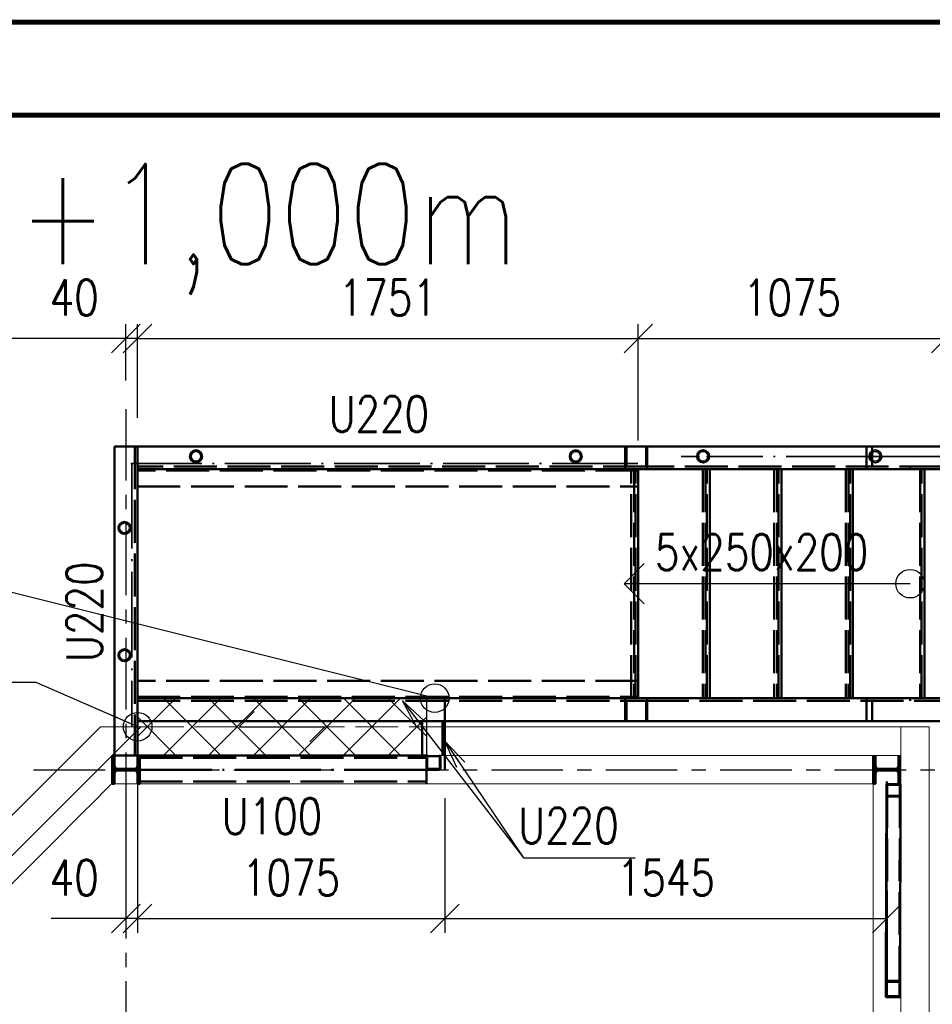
# Paper-space layout 'Layout1' of a CAD drawing. Extents: x -2 to 985, y -36 to 1353.
# Tile 51 of 73: x 649 to 712, y 351 to 420. Entities that reach past the tile are written whole.
import ezdxf
from ezdxf.enums import TextEntityAlignment as Align

# ---------------------------------------------------------------- set-up
doc = ezdxf.new("R2010")
doc.units = 0
for name, pattern in [('ACAD_ISO02W100', [15, 12, -3]), ('ACAD_ISO04W100', [30.5, 24, -3, 0.5, -3]), ('HP_01_CER_B', [8, 5, -1, 1, -1])]:
    doc.linetypes.add(name, pattern=pattern)
doc.layers.get('0').update_dxf_attribs({"linetype": 'CONTINUOUS'})
doc.layers.get('DEFPOINTS').update_dxf_attribs({"color": 132, "linetype": 'CONTINUOUS'})
doc.layers.add('RAMECEK_HP', color=251, linetype='CONTINUOUS')
for name, color, linetype, lineweight in [('SS_KOTY', 3, 'CONTINUOUS', 25), ('SS_LEMOVÁNÍ', 91, 'CONTINUOUS', 50), ('SS_OPLÁŠTĚNÍ', 9, 'CONTINUOUS', 13), ('SS_OSY_025', 7, 'HP_01_CER_B', 25), ('SS_PLNA_025', 7, 'CONTINUOUS', 25), ('SS_PODKLADY', 9, 'CONTINUOUS', 13), ('SS_POPIS_PROFILU', 13, 'CONTINUOUS', 25), ('SS_SCHODISTE', 30, 'CONTINUOUS', 50), ('SS_SLOUPKY', 131, 'CONTINUOUS', 50), ('SS_SLOUPY', 143, 'CONTINUOUS', 50), ('SS_SRAFY', 8, 'CONTINUOUS', 18), ('SS_ZABRADLI', 2, 'CONTINUOUS', 35), ('SS_ZTUŽENÍ', 151, 'CONTINUOUS', 50)]:
    doc.layers.add(name, color=color, linetype=linetype, lineweight=lineweight)
doc.layers.add('SS_PLECHY', color=7, linetype='CONTINUOUS', lineweight=50, true_color=0xb47846)
doc.layers.add('SS_ROSTY', color=7, linetype='CONTINUOUS', lineweight=25, true_color=0xb4d617)
doc.styles.add('ROMANS', font='romans.shx', dxfattribs={"width": 0.8})
doc.styles.add('romans.shx', font='romans.shx', dxfattribs={"height": 5})
doc.dimstyles.new('A-1_(2.5)_50AS', dxfattribs={"dimtxt": 2.5, "dimasz": 2, "dimexe": 1, "dimexo": 2, "dimgap": 0, "dimtad": 0, "dimdec": 1, "dimlfac": 50, "dimrnd": 1, "dimtxsty": 'ROMANS', "dimblk1": 'OBLIQUE', "dimblk2": 'OBLIQUE', "dimsah": 1, "dimcen": 2, "dimclrd": 256, "dimclre": 256, "dimclrt": 256, "dimadec": 1, "dimazin": 2, "dimtfac": 0.714286, "dimtdec": 1, "dimtmove": 0, "dimatfit": 3, "dimldrblk": 'OPEN', "dimfxl": 1, "dimtvp": 1.142857, "dimtfill": 1, "dimtolj": 1, "dimlwd": -1, "dimlwe": -1, "dimarcsym": 0})
pattern_1 = [(45, (657.00232, 254.753937), (-0.04490128, 0.04490128), [])]

# ---------------------------------------------------------------- blocks, each defined once
blk = doc.blocks.new('*U6')
at = {"layer": 'RAMECEK_HP', "lineweight": 35, "const_width": 0.35}
for points in [[(0, 420), (0, 0), (743, 0), (743, 420)], [(6.5, 413.5), (6.5, 6.5), (736.5, 6.5), (736.5, 413.5)]]:
    blk.add_lwpolyline(points, close=True, dxfattribs=at)
at = {"layer": 'DEFPOINTS', "style": 'ROMANS', "width": 0.8}
blk.add_attdef('TISK', text='', height=10, dxfattribs=at).set_placement((743, -33), align=Align.RIGHT)
blk = doc.blocks.new('*U132')
at = {"layer": 'SS_PLNA_025'}
blk.add_lwpolyline([(0, 0), (0, 20), (-1.414, 18.586), (0, 20), (1.414, 18.586)], dxfattribs=at)
blk.add_circle((0, 0), 1, dxfattribs=at)
blk = doc.blocks.new('_Oblique')
at = {"color": 0, "linetype": 'ByBlock', "lineweight": -2}
blk.add_line((-0.5, -0.5), (0.5, 0.5), dxfattribs=at)
blk = doc.blocks.new('*D133')
at = {"layer": 'DEFPOINTS', "color": 0, "transparency": 16777216}
for p in [(691.862, 397.899), (656.842, 390.354), (691.862, 388.754, -980)]:
    blk.add_point(p, dxfattribs=at)
at = {"layer": 'SS_KOTY', "transparency": 16777216}
for p, q in [((656.842, 392.354), (656.842, 398.899)), ((691.862, 390.754), (691.862, 398.899)), ((656.842, 397.899), (691.862, 397.899))]:
    blk.add_line(p, q, dxfattribs=at)
at = {"layer": 'SS_KOTY', "transparency": 16777216, "xscale": 2, "yscale": 2, "zscale": 2, "rotation": 180}
blk.add_blockref('_Oblique', (656.842, 397.899), dxfattribs=at)
at = {"layer": 'SS_KOTY', "transparency": 16777216, "xscale": 2, "yscale": 2, "zscale": 2}
blk.add_blockref('_Oblique', (691.862, 397.899), dxfattribs=at)
at = {"layer": 'SS_KOTY', "transparency": 16777216, "insert": (674.352, 400.756), "char_height": 2.5, "attachment_point": 5, "style": 'ROMANS', "bg_fill": 3, "box_fill_scale": 1.1, "bg_fill_color": 256, "bg_fill_true_color": 13158600, "bg_fill_transparency": 0}
blk.add_mtext('\\A1;1751', dxfattribs=at)
blk = doc.blocks.new('_OPEN')
at = {"color": 0, "linetype": 'ByBlock'}
for p, q in [((-1, 0.167), (0, 0)), ((0, 0), (-1, -0.167)), ((0, 0), (-1, 0))]:
    blk.add_line(p, q, dxfattribs=at)
blk = doc.blocks.new('*D134')
at = {"layer": 'DEFPOINTS', "color": 0, "transparency": 16777216}
for p in [(713.362, 397.899), (713.362, 390.354), (691.862, 388.754, -980)]:
    blk.add_point(p, dxfattribs=at)
at = {"layer": 'SS_KOTY', "transparency": 16777216}
for p, q in [((691.862, 390.754), (691.862, 398.899)), ((713.362, 392.354), (713.362, 398.899)), ((691.862, 397.899), (713.362, 397.899))]:
    blk.add_line(p, q, dxfattribs=at)
at = {"layer": 'SS_KOTY', "transparency": 16777216, "xscale": 2, "yscale": 2, "zscale": 2, "rotation": 180}
blk.add_blockref('_Oblique', (691.862, 397.899), dxfattribs=at)
at = {"layer": 'SS_KOTY', "transparency": 16777216, "xscale": 2, "yscale": 2, "zscale": 2}
blk.add_blockref('_Oblique', (713.362, 397.899), dxfattribs=at)
at = {"layer": 'SS_KOTY', "transparency": 16777216, "insert": (702.612, 400.756), "char_height": 2.5, "attachment_point": 5, "style": 'ROMANS', "bg_fill": 3, "box_fill_scale": 1.1, "bg_fill_color": 256, "bg_fill_true_color": 13158600, "bg_fill_transparency": 0}
blk.add_mtext('\\A1;1075', dxfattribs=at)
blk = doc.blocks.new('*D137')
at = {"layer": 'DEFPOINTS', "color": 0, "transparency": 16777216}
for p in [(656.042, 397.899), (656.042, 392.96, -0.2), (656.842, 390.354)]:
    blk.add_point(p, dxfattribs=at)
at = {"layer": 'SS_KOTY', "transparency": 16777216}
for p, q in [((656.042, 394.96), (656.042, 398.899)), ((656.842, 392.354), (656.842, 398.899)), ((656.042, 397.899), (650.804, 397.899)), ((656.842, 397.899), (656.042, 397.899))]:
    blk.add_line(p, q, dxfattribs=at)
at = {"layer": 'SS_KOTY', "transparency": 16777216, "xscale": 2, "yscale": 2, "zscale": 2, "rotation": 180}
blk.add_blockref('_Oblique', (656.042, 397.899), dxfattribs=at)
at = {"layer": 'SS_KOTY', "transparency": 16777216, "xscale": 2, "yscale": 2, "zscale": 2}
blk.add_blockref('_Oblique', (656.842, 397.899), dxfattribs=at)
at = {"layer": 'SS_KOTY', "transparency": 16777216, "insert": (652.423, 400.756), "char_height": 2.5, "attachment_point": 5, "style": 'ROMANS', "bg_fill": 3, "box_fill_scale": 1.1, "bg_fill_color": 256, "bg_fill_true_color": 13158600, "bg_fill_transparency": 0}
blk.add_mtext('\\A1;40', dxfattribs=at)
blk = doc.blocks.new('*D138')
at = {"layer": 'DEFPOINTS', "color": 0, "transparency": 16777216}
for p in [(635.242, 397.899), (656.042, 392.96, -0.2), (635.242, 361.199, -0.2)]:
    blk.add_point(p, dxfattribs=at)
at = {"layer": 'SS_KOTY', "transparency": 16777216}
for p, q in [((635.242, 363.199), (635.242, 398.899)), ((656.042, 394.96), (656.042, 398.899)), ((656.042, 397.899), (635.242, 397.899))]:
    blk.add_line(p, q, dxfattribs=at)
at = {"layer": 'SS_KOTY', "transparency": 16777216, "xscale": 2, "yscale": 2, "zscale": 2, "rotation": 180}
blk.add_blockref('_Oblique', (635.242, 397.899), dxfattribs=at)
at = {"layer": 'SS_KOTY', "transparency": 16777216, "xscale": 2, "yscale": 2, "zscale": 2}
blk.add_blockref('_Oblique', (656.042, 397.899), dxfattribs=at)
at = {"layer": 'SS_KOTY', "transparency": 16777216, "insert": (642.023, 400.756), "char_height": 2.5, "attachment_point": 5, "style": 'ROMANS', "bg_fill": 3, "box_fill_scale": 1.1, "bg_fill_color": 256, "bg_fill_true_color": 13158600, "bg_fill_transparency": 0}
blk.add_mtext('\\A1;1040', dxfattribs=at)
blk = doc.blocks.new('*D140')
at = {"layer": 'DEFPOINTS', "color": 0, "transparency": 16777216}
for p in [(656.842, 368.754, -980.6), (656.042, 367.754), (656.842, 357.347)]:
    blk.add_point(p, dxfattribs=at)
at = {"layer": 'SS_KOTY', "transparency": 16777216}
for p, q in [((656.842, 366.754), (656.842, 356.347)), ((656.042, 365.754), (656.042, 356.347)), ((656.042, 357.347), (650.804, 357.347)), ((656.842, 357.347), (656.042, 357.347))]:
    blk.add_line(p, q, dxfattribs=at)
at = {"layer": 'SS_KOTY', "transparency": 16777216, "xscale": 2, "yscale": 2, "zscale": 2, "rotation": 180}
blk.add_blockref('_Oblique', (656.042, 357.347), dxfattribs=at)
at = {"layer": 'SS_KOTY', "transparency": 16777216, "xscale": 2, "yscale": 2, "zscale": 2}
blk.add_blockref('_Oblique', (656.842, 357.347), dxfattribs=at)
at = {"layer": 'SS_KOTY', "transparency": 16777216, "insert": (652.423, 360.204), "char_height": 2.5, "attachment_point": 5, "style": 'ROMANS', "bg_fill": 3, "box_fill_scale": 1.1, "bg_fill_color": 256, "bg_fill_true_color": 13158600, "bg_fill_transparency": 0}
blk.add_mtext('\\A1;40', dxfattribs=at)
blk = doc.blocks.new('*D141')
at = {"layer": 'DEFPOINTS', "color": 0, "transparency": 16777216}
for p in [(656.842, 368.754, -980.6), (678.342, 367.754, -980.6), (678.342, 357.347)]:
    blk.add_point(p, dxfattribs=at)
at = {"layer": 'SS_KOTY', "transparency": 16777216}
for p, q in [((656.842, 366.754), (656.842, 356.347)), ((678.342, 365.754), (678.342, 356.347)), ((656.842, 357.347), (678.342, 357.347))]:
    blk.add_line(p, q, dxfattribs=at)
at = {"layer": 'SS_KOTY', "transparency": 16777216, "xscale": 2, "yscale": 2, "zscale": 2, "rotation": 180}
blk.add_blockref('_Oblique', (656.842, 357.347), dxfattribs=at)
at = {"layer": 'SS_KOTY', "transparency": 16777216, "xscale": 2, "yscale": 2, "zscale": 2}
blk.add_blockref('_Oblique', (678.342, 357.347), dxfattribs=at)
at = {"layer": 'SS_KOTY', "transparency": 16777216, "insert": (667.592, 360.204), "char_height": 2.5, "attachment_point": 5, "style": 'ROMANS', "bg_fill": 3, "box_fill_scale": 1.1, "bg_fill_color": 256, "bg_fill_true_color": 13158600, "bg_fill_transparency": 0}
blk.add_mtext('\\A1;1075', dxfattribs=at)
blk = doc.blocks.new('*D142')
at = {"layer": 'DEFPOINTS', "color": 0, "transparency": 16777216}
for p in [(678.342, 367.754, -980.6), (709.242, 367.754), (709.242, 357.347)]:
    blk.add_point(p, dxfattribs=at)
at = {"layer": 'SS_KOTY', "transparency": 16777216}
for p, q in [((678.342, 365.754), (678.342, 356.347)), ((709.242, 365.754), (709.242, 356.347)), ((678.342, 357.347), (709.242, 357.347))]:
    blk.add_line(p, q, dxfattribs=at)
at = {"layer": 'SS_KOTY', "transparency": 16777216, "xscale": 2, "yscale": 2, "zscale": 2, "rotation": 180}
blk.add_blockref('_Oblique', (678.342, 357.347), dxfattribs=at)
at = {"layer": 'SS_KOTY', "transparency": 16777216, "xscale": 2, "yscale": 2, "zscale": 2}
blk.add_blockref('_Oblique', (709.242, 357.347), dxfattribs=at)
at = {"layer": 'SS_KOTY', "transparency": 16777216, "insert": (693.792, 360.204), "char_height": 2.5, "attachment_point": 5, "style": 'ROMANS', "bg_fill": 3, "box_fill_scale": 1.1, "bg_fill_color": 256, "bg_fill_true_color": 13158600, "bg_fill_transparency": 0}
blk.add_mtext('\\A1;1545', dxfattribs=at)

psp = doc.layouts.get("Layout1")

# ---------------------------------------------------------------- linework, layer by layer
at = {"layer": 'SS_OPLÁŠTĚNÍ', "color": 9, "linetype": 'Continuous', "ltscale": 0.25}
for p, q in [((677.0423, 370.7539), (710.2023, 370.7539)), ((710.2023, 370.7539), (712.2023, 370.7539)), ((712.2023, 250.7539), (712.2023, 370.7539))]:
    psp.add_line(p, q, dxfattribs=at)
at = {"layer": 'SS_OSY_025'}
for p, q in [((656.0423, 392.9604, -0.2), (656.0423, 228.1413, -0.2)), ((649.5869, 367.752, -970), (712.6251, 367.752, -1965.1316))]:
    psp.add_line(p, q, dxfattribs=at)
at = {"layer": 'SS_PLECHY', "ltscale": 0.25}
for p, q in [((696.6123, 380.7539), (696.6123, 380.7539)), ((701.6123, 380.7539), (701.6123, 380.7539)), ((706.6123, 380.7539), (706.6123, 380.7539))]:
    psp.add_line(p, q, dxfattribs=at)
at = {"layer": 'SS_POPIS_PROFILU', "color": 0, "linetype": 'ByBlock', "lineweight": -2}
psp.add_line((677.6307, 372.7539), (675.6902, 373.2384), dxfattribs=at)
at = {"layer": 'SS_POPIS_PROFILU', "color": 0, "linetype": 'ByBlock'}
for p, q in [((676.3319, 370.7865), (675.3747, 372.5739)), ((675.3747, 372.5739), (676.8599, 371.1935)), ((675.3747, 372.5739), (676.5959, 370.99))]:
    psp.add_line(p, q, dxfattribs=at)
at = {"layer": 'SS_POPIS_PROFILU', "color": 7}
for p, q in [((665.013, 371.8146, -980), (663.9523, 370.7539, -980)), ((663.9523, 370.7539, -980), (669.9523, 370.7539, -980)), ((669.9523, 370.7539, -980), (668.8916, 369.6933, -980))]:
    psp.add_line(p, q, dxfattribs=at)
at = {"layer": 'SS_POPIS_PROFILU', "color": 0, "linetype": 'ByBlock', "lineweight": -2}
psp.add_circle((677.6307, 372.7539), 1, dxfattribs=at)
at = {"layer": 'SS_SCHODISTE', "color": 3, "linetype": 'ACAD_ISO02W100', "ltscale": 0.25}
for p, q in [((690.9438, 371.1539), (690.9438, 372.7539)), ((691.0315, 371.1539), (691.0315, 372.5739)), ((692.3996, 372.5739), (713.1123, 372.5739)), ((692.3996, 372.5739), (692.3996, 371.1539)), ((707.8189, 371.1539), (707.8189, 372.7539)), ((708.2191, 371.1539), (708.2191, 372.5739)), ((710.8655, 372.7539), (710.8655, 372.5739)), ((710.8656, 372.7539), (710.8656, 372.5739))]:
    psp.add_line(p, q, dxfattribs=at)
at = {"layer": 'SS_SCHODISTE', "color": 1, "linetype": 'Continuous', "ltscale": 0.25}
for p, q in [((691.8623, 372.7539), (692.4873, 372.7539)), ((692.4873, 372.7539), (713.3623, 372.7539)), ((692.4873, 371.1539), (692.4873, 372.7539)), ((678.3423, 371.1539), (678.3423, 370.7539)), ((692.4873, 371.1539), (713.3623, 371.1539))]:
    psp.add_line(p, q, dxfattribs=at)
at = {"layer": 'SS_SCHODISTE', "color": 7, "linetype": 'ACAD_ISO04W100', "ltscale": 0.25}
for p, q in [((714.8623, 372.7539), (692.3623, 372.7539)), ((711.1623, 371.9539), (711.1623, 371.9539))]:
    psp.add_line(p, q, dxfattribs=at)
at = {"layer": 'SS_ZTUŽENÍ', "color": 1, "linetype": 'Continuous', "ltscale": 0.25}
for p, q in [((709.1739, 352.9977), (709.1717, 351.8577)), ((709.1739, 352.9977), (709.2338, 352.9976)), ((709.2319, 351.926), (709.2338, 352.9292)), ((709.2338, 352.9976), (710.1739, 352.9958)), ((709.2338, 352.9292), (710.1138, 352.9275)), ((710.1138, 352.9275), (710.1119, 351.9243)), ((710.1739, 352.9958), (710.1717, 351.8558)), ((709.1717, 351.8577), (710.1717, 351.8558)), ((709.2319, 351.926), (710.1119, 351.9243))]:
    psp.add_line(p, q, dxfattribs=at)

# ---------------------------------------------------------------- block references
at = {"rotation": 90.00000000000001}
psp.add_blockref('*U132', (710.8623, 380.7539, -996), dxfattribs=at)
at = {"layer": 'RAMECEK_HP'}
psp.add_blockref('*U6', (0, 0), dxfattribs=at)

# ---------------------------------------------------------------- texts
at = {"layer": 'SS_OSY_025', "style": 'ROMANS', "width": 0.8}
psp.add_text('5x250x200', height=2.5, dxfattribs=at).set_placement((693.0256, 381.7082))

# ---------------------------------------------------------------- next in the draw order: dimensions: what is measured, and where the dimension line sits
at = {"layer": 'SS_KOTY'}
dim = psp.add_linear_dim(base=(691.8623, 397.8989), p1=(656.8423, 390.3539), p2=(691.8623, 388.7539, -980), dimstyle='A-1_(2.5)_50AS', dxfattribs=at)
dim.commit()
dim.dimension.update_dxf_attribs({"geometry": '*D133', "text_midpoint": (674.3523, 400.756)})

# ---------------------------------------------------------------- next in the draw order: hatches: boundary and pattern name
at = {"layer": 'SS_SRAFY'}
h = psp.add_hatch(dxfattribs=at)
h.set_pattern_fill('ANSI31', color=5, scale=0.02, style=0)
h.set_pattern_definition(pattern_1)
h.paths.add_polyline_path([(660.9423, 390.0989, 1), (660.9423, 389.2089, 1)], flags=0)
h.paths.add_polyline_path([(660.9423, 389.9989, 1), (660.9423, 389.3089, 1)], flags=0)
h = psp.add_hatch(dxfattribs=at)
h.set_pattern_fill('ANSI31', color=5, scale=0.02, style=0)
h.set_pattern_definition(pattern_1)
h.paths.add_polyline_path([(687.4873, 390.0989, 1), (687.4873, 389.2089, 1)], flags=0)
h.paths.add_polyline_path([(687.4873, 389.9989, 1), (687.4873, 389.3089, 1)], flags=0)

# ---------------------------------------------------------------- next in the draw order: linework, layer by layer
at = {"layer": 'SS_ZABRADLI', "color": 1, "linetype": 'Continuous', "ltscale": 0.25}
for centre, radius in [((660.9423, 389.6539), 0.445), ((660.9423, 389.6539), 0.345), ((687.4873, 389.6539), 0.445), ((687.4873, 389.6539), 0.345)]:
    psp.add_circle(centre, radius, dxfattribs=at)

# ---------------------------------------------------------------- next in the draw order: texts
at = {"layer": 'SS_POPIS_PROFILU', "color": 13, "style": 'romans.shx', "width": 0.8}
psp.add_text('U220', height=2.5, dxfattribs=at).set_placement((670.2104, 391.3639))

# ---------------------------------------------------------------- next in the draw order: dimensions: what is measured, and where the dimension line sits
at = {"layer": 'SS_KOTY'}
dim = psp.add_linear_dim(base=(656.0423, 397.8989), p1=(656.8423, 390.3539), p2=(656.0423, 392.9604, -0.2), dimstyle='A-1_(2.5)_50AS', dxfattribs=at)
dim.commit()
dim.dimension.update_dxf_attribs({"geometry": '*D137', "text_midpoint": (652.4233, 400.756)})
dim = psp.add_linear_dim(base=(713.3623, 397.8989), p1=(691.8623, 388.7539, -980), p2=(713.3623, 390.3539), dimstyle='A-1_(2.5)_50AS', override={"dimtmove": 1}, dxfattribs=at)
dim.commit()
dim.dimension.update_dxf_attribs({"geometry": '*D134', "text_midpoint": (702.6123, 400.756)})

# ---------------------------------------------------------------- next in the draw order: hatches: boundary and pattern name
at = {"layer": 'SS_SRAFY'}
h = psp.add_hatch(dxfattribs=at)
h.set_pattern_fill('ANSI31', color=5, scale=0.02, style=0)
h.set_pattern_definition(pattern_1)
h.paths.add_polyline_path([(696.3916, 390.0989, 1), (696.3916, 389.2089, 1)], flags=0)
h.paths.add_polyline_path([(696.3916, 389.9989, 1), (696.3916, 389.3089, 1)], flags=0)

# ---------------------------------------------------------------- next in the draw order: linework, layer by layer
at = {"layer": 'SS_PLECHY', "color": 3, "linetype": 'ACAD_ISO02W100', "ltscale": 0.25}
for p, q in [((691.3623, 372.7539), (691.3623, 388.7539)), ((696.3623, 388.7539), (696.3623, 372.7539)), ((701.3623, 388.7539), (701.3623, 372.7539)), ((706.3623, 388.7539), (706.3623, 372.7539))]:
    psp.add_line(p, q, dxfattribs=at)
at = {"layer": 'SS_PLECHY', "color": 9, "linetype": 'ACAD_ISO02W100', "ltscale": 0.25}
for p, q in [((691.5623, 388.7539), (691.5623, 372.7539)), ((691.6623, 372.7539), (691.6623, 388.7539)), ((696.5623, 388.7539), (696.5623, 372.7539)), ((696.6623, 372.7539), (696.6623, 388.7539)), ((701.5623, 388.7539), (701.5623, 372.7539)), ((701.6623, 372.7539), (701.6623, 388.7539)), ((706.5623, 388.7539), (706.5623, 372.7539)), ((706.6623, 372.7539), (706.6623, 388.7539)), ((711.5623, 388.7539), (711.5623, 372.7539)), ((711.6623, 372.7539), (711.6623, 388.7539))]:
    psp.add_line(p, q, dxfattribs=at)
at = {"layer": 'SS_PLECHY', "color": 1, "linetype": 'Continuous', "ltscale": 0.25}
for p, q in [((691.8623, 372.7539), (691.8623, 388.7539)), ((696.8623, 372.7539), (696.8623, 388.7539)), ((701.8623, 372.7539), (701.8623, 388.7539)), ((706.8623, 372.7539), (706.8623, 388.7539)), ((711.8623, 372.7539), (711.8623, 388.7539))]:
    psp.add_line(p, q, dxfattribs=at)
at = {"layer": 'SS_SCHODISTE', "color": 3, "linetype": 'ACAD_ISO02W100', "ltscale": 0.25}
for p, q in [((690.9438, 388.7539), (690.9438, 390.3539)), ((691.0315, 388.9339), (691.0315, 390.3539)), ((692.3996, 390.3539), (692.3996, 388.9339)), ((707.8189, 388.7539), (707.8189, 390.3539)), ((708.2191, 388.9339), (708.2191, 390.3539)), ((713.1123, 388.9339), (692.3996, 388.9339)), ((710.8655, 388.9339), (710.8655, 388.7539)), ((710.8656, 388.9339), (710.8656, 388.7539))]:
    psp.add_line(p, q, dxfattribs=at)
at = {"layer": 'SS_SCHODISTE', "color": 1, "linetype": 'Continuous', "ltscale": 0.25}
for p, q in [((713.3623, 390.3539), (692.4873, 390.3539)), ((692.4873, 388.7539), (692.4873, 390.3539)), ((692.4873, 388.7539), (691.8623, 388.7539)), ((713.3623, 388.7539), (692.4873, 388.7539))]:
    psp.add_line(p, q, dxfattribs=at)
at = {"layer": 'SS_SCHODISTE', "color": 7, "linetype": 'ACAD_ISO04W100', "ltscale": 0.25}
for p, q in [((711.1623, 389.5539), (711.1623, 389.5539)), ((714.8623, 388.7539), (692.3623, 388.7539))]:
    psp.add_line(p, q, dxfattribs=at)
at = {"layer": 'SS_ZABRADLI', "color": 7, "linetype": 'ACAD_ISO04W100', "ltscale": 0.25}
for p, q in [((696.1465, 389.6539), (694.8623, 389.6539)), ((708.1873, 389.6539), (696.6368, 389.6539)), ((712.954, 389.6539), (707.3623, 389.6539))]:
    psp.add_line(p, q, dxfattribs=at)
at = {"layer": 'SS_ZABRADLI', "color": 3, "linetype": 'ACAD_ISO02W100', "ltscale": 0.25}
for p, q in [((695.9466, 389.6539), (695.9805, 389.8242)), ((695.9805, 389.4836), (695.9466, 389.6539)), ((695.9805, 389.8242), (696.077, 389.9686)), ((696.0729, 389.786), (696.0466, 389.6539)), ((696.0466, 389.6539), (696.0729, 389.5219)), ((696.1477, 389.8979), (696.0729, 389.786)), ((696.077, 389.9686), (696.2213, 390.0651)), ((696.2596, 389.9727), (696.1477, 389.8979)), ((696.2213, 390.0651), (696.3916, 390.0989)), ((696.3916, 389.9989), (696.2596, 389.9727)), ((696.3916, 390.0989), (696.5619, 390.0651)), ((696.5237, 389.9727), (696.3916, 389.9989)), ((696.6356, 389.8979), (696.5237, 389.9727)), ((696.5619, 390.0651), (696.7063, 389.9686)), ((696.7104, 389.786), (696.6356, 389.8979)), ((696.7063, 389.9686), (696.8028, 389.8242)), ((696.7366, 389.6539), (696.7104, 389.786)), ((696.7104, 389.5219), (696.7366, 389.6539)), ((696.8028, 389.8242), (696.8366, 389.6539)), ((696.8366, 389.6539), (696.8028, 389.4836)), ((708.0213, 389.8242), (707.9874, 389.6539)), ((707.9874, 389.6539), (708.0213, 389.4836)), ((708.1178, 389.9686), (708.0213, 389.8242)), ((708.0874, 389.6539), (708.1137, 389.786)), ((708.1137, 389.5219), (708.0874, 389.6539)), ((708.1137, 389.786), (708.1885, 389.8979)), ((708.1178, 389.9686), (708.2621, 390.0651)), ((708.226, 390.0409), (708.1178, 389.9686)), ((708.1885, 389.8979), (708.3004, 389.9727)), ((708.4324, 390.0989), (708.2621, 390.0651)), ((708.3004, 389.9727), (708.4324, 389.9989)), ((708.6027, 390.0651), (708.4324, 390.0989)), ((708.4324, 389.9989), (708.5645, 389.9727)), ((708.5645, 389.9727), (708.6764, 389.8979)), ((708.6027, 390.0651), (708.7471, 389.9686)), ((708.6764, 389.8979), (708.7512, 389.786)), ((708.8436, 389.8242), (708.7471, 389.9686)), ((708.7512, 389.786), (708.7774, 389.6539)), ((708.7774, 389.6539), (708.7512, 389.5219)), ((708.8774, 389.6539), (708.8436, 389.8242)), ((708.8436, 389.4836), (708.8774, 389.6539)), ((696.077, 389.3393), (695.9805, 389.4836)), ((696.0729, 389.5219), (696.1477, 389.41)), ((696.2213, 389.2428), (696.077, 389.3393)), ((696.1477, 389.41), (696.2596, 389.3352)), ((696.3916, 389.2089), (696.2213, 389.2428)), ((696.2596, 389.3352), (696.3916, 389.3089)), ((696.3916, 389.3089), (696.5237, 389.3352)), ((696.5619, 389.2428), (696.3916, 389.2089)), ((696.5237, 389.3352), (696.6356, 389.41)), ((696.7063, 389.3393), (696.5619, 389.2428)), ((696.6356, 389.41), (696.7104, 389.5219)), ((696.8028, 389.4836), (696.7063, 389.3393)), ((708.0213, 389.4836), (708.1178, 389.3393)), ((708.1885, 389.41), (708.1137, 389.5219)), ((708.2621, 389.2428), (708.1178, 389.3393)), ((708.3004, 389.3352), (708.1885, 389.41)), ((708.2621, 389.2428), (708.4324, 389.2089)), ((708.4324, 389.3089), (708.3004, 389.3352)), ((708.5645, 389.3352), (708.4324, 389.3089)), ((708.4324, 389.2089), (708.6027, 389.2428)), ((708.6764, 389.41), (708.5645, 389.3352)), ((708.7471, 389.3393), (708.6027, 389.2428)), ((708.6027, 389.2428), (708.6388, 389.2669)), ((708.7512, 389.5219), (708.6764, 389.41)), ((708.7471, 389.3393), (708.8436, 389.4836))]:
    psp.add_line(p, q, dxfattribs=at)
at = {"layer": 'SS_ZABRADLI', "color": 1, "linetype": 'Continuous', "ltscale": 0.25}
for radius in [0.445, 0.345]:
    psp.add_circle((696.3916, 389.6539), radius, dxfattribs=at)

# ---------------------------------------------------------------- next in the draw order: dimensions: what is measured, and where the dimension line sits
at = {"layer": 'SS_KOTY'}
dim = psp.add_linear_dim(base=(635.2423, 397.8989), p1=(656.0423, 392.9604, -0.2), p2=(635.2423, 361.1993, -0.2), dimstyle='A-1_(2.5)_50AS', override={"dimtmove": 1}, dxfattribs=at)
dim.commit()
dim.dimension.update_dxf_attribs({"geometry": '*D138', "text_midpoint": (642.0226, 397.8989), "dimtype": 160})

# ---------------------------------------------------------------- next in the draw order: hatches: boundary and pattern name
at = {"layer": 'SS_SRAFY'}
h = psp.add_hatch(dxfattribs=at)
h.set_pattern_fill('ANSI31', color=5, scale=0.02, style=0)
h.set_pattern_definition(pattern_1)
h.paths.add_polyline_path([(655.9423, 385.0989, 1), (655.9423, 384.2089, 1)], flags=0)
h.paths.add_polyline_path([(655.9423, 384.9989, 1), (655.9423, 384.3089, 1)], flags=0)
h = psp.add_hatch(dxfattribs=at)
h.set_pattern_fill('ANSI31', color=5, scale=0.02, style=0)
h.set_pattern_definition(pattern_1)
h.paths.add_polyline_path([(655.9423, 376.199, 1), (655.9423, 375.309, 1)], flags=0)
h.paths.add_polyline_path([(655.9423, 376.099, 1), (655.9423, 375.409, 1)], flags=0)

# ---------------------------------------------------------------- next in the draw order: linework, layer by layer
at = {"layer": 'SS_OPLÁŠTĚNÍ', "color": 9, "linetype": 'Continuous', "ltscale": 0.25}
psp.add_line((654.2539, 370.7539), (657.0823, 370.7539), dxfattribs=at)
at = {"layer": 'SS_OPLÁŠTĚNÍ', "color": 9, "linetype": 'ACAD_ISO02W100', "ltscale": 0.25}
psp.add_line((657.0823, 370.7539), (677.0423, 370.7539), dxfattribs=at)
at = {"layer": 'SS_PLECHY', "color": 1, "linetype": 'Continuous', "ltscale": 0.25}
for p, q in [((691.8623, 388.7539), (656.8423, 388.7539)), ((656.8423, 388.7539), (656.8423, 372.7539)), ((656.8423, 372.7539), (691.8623, 372.7539))]:
    psp.add_line(p, q, dxfattribs=at)
at = {"layer": 'SS_POPIS_PROFILU', "color": 0, "linetype": 'ByBlock', "lineweight": -2}
psp.add_line((656.8623, 370.7539), (655.0287, 371.5525), dxfattribs=at)
at = {"layer": 'SS_POPIS_PROFILU', "color": 13}
for points in [[(677.6307, 372.7539), (647.4041, 380.3009), (617.0231, 380.3009)], [(656.8623, 370.7539), (649.7781, 373.8393), (617.2067, 373.8393)]]:
    psp.add_lwpolyline(points, dxfattribs=at)
at = {"layer": 'SS_POPIS_PROFILU', "color": 0, "linetype": 'ByBlock', "lineweight": -2}
psp.add_circle((656.8623, 370.7539), 1, dxfattribs=at)
at = {"layer": 'SS_ROSTY', "color": 7, "linetype": 'Continuous', "ltscale": 0.25}
psp.add_line((677.0423, 372.7539), (656.8623, 372.7539), dxfattribs=at)
at = {"layer": 'SS_SCHODISTE', "color": 1, "linetype": 'Continuous', "ltscale": 0.25}
for p, q in [((656.8423, 390.3539), (655.2423, 390.3539)), ((655.2423, 370.7539), (655.2423, 390.3539)), ((692.4873, 390.3539), (656.8423, 390.3539)), ((656.8423, 390.3539), (656.8423, 389.2089)), ((656.8423, 389.0889), (656.8423, 388.7539)), ((656.8423, 372.7539), (656.8423, 371.1539)), ((656.8423, 371.1539), (656.8423, 370.7539)), ((656.8423, 371.1539), (692.4873, 371.1539))]:
    psp.add_line(p, q, dxfattribs=at)
at = {"layer": 'SS_SCHODISTE', "color": 3, "linetype": 'ACAD_ISO02W100', "ltscale": 0.25}
for p, q in [((656.8423, 389.2089), (656.8423, 389.0889)), ((692.3996, 388.9339), (656.8423, 388.9339)), ((691.8623, 388.6539), (656.8423, 388.6539)), ((656.8423, 387.5539), (691.8623, 387.5539)), ((691.8623, 373.9539), (656.8423, 373.9539)), ((656.8423, 372.8539), (691.8623, 372.8539)), ((656.8423, 372.5739), (692.3996, 372.5739)), ((656.8423, 370.7539), (656.8423, 370.5139))]:
    psp.add_line(p, q, dxfattribs=at)
at = {"layer": 'SS_SCHODISTE', "color": 7, "linetype": 'ACAD_ISO04W100', "ltscale": 0.25}
for p, q in [((691.8623, 388.7539), (656.8423, 388.7539)), ((656.8423, 388.7539), (691.8623, 388.7539)), ((691.8623, 372.7539), (656.8423, 372.7539)), ((691.8623, 372.7539), (656.8423, 372.7539))]:
    psp.add_line(p, q, dxfattribs=at)
at = {"layer": 'SS_ZABRADLI', "color": 7, "linetype": 'ACAD_ISO04W100', "ltscale": 0.25}
for p, q in [((691.8381, 389.1489), (656.3873, 389.1489)), ((656.4473, 389.2089), (656.4473, 370.754))]:
    psp.add_line(p, q, dxfattribs=at)
at = {"layer": 'SS_ZABRADLI', "color": 1, "linetype": 'Continuous', "ltscale": 0.25}
for centre, radius in [((655.9423, 384.6539), 0.445), ((655.9423, 384.6539), 0.345), ((655.9423, 375.754), 0.445), ((655.9423, 375.754), 0.345)]:
    psp.add_circle(centre, radius, dxfattribs=at)

# ---------------------------------------------------------------- next in the draw order: texts
at = {"layer": 'SS_POPIS_PROFILU', "color": 6, "style": 'romans.shx', "width": 0.8}
psp.add_text('ÚROVEŇ +1,000m', height=7, dxfattribs=at).set_placement((614.9219, 403.0922))
at = {"layer": 'SS_POPIS_PROFILU', "color": 13, "style": 'romans.shx', "width": 0.8}
psp.add_text('U220', height=2.5, rotation=90, dxfattribs=at).set_placement((654.3868, 375.277))

# ---------------------------------------------------------------- next in the draw order: dimensions: what is measured, and where the dimension line sits
at = {"layer": 'SS_KOTY'}
dim = psp.add_linear_dim(base=(656.8423, 357.3473), p1=(656.0423, 367.7539), p2=(656.8423, 368.754, -980.6), dimstyle='A-1_(2.5)_50AS', dxfattribs=at)
dim.commit()
dim.dimension.update_dxf_attribs({"geometry": '*D140', "text_midpoint": (652.4233, 357.3473), "dimtype": 160})

# ---------------------------------------------------------------- next in the draw order: linework, layer by layer
at = {"layer": 'SS_OPLÁŠTĚNÍ', "color": 9, "linetype": 'Continuous', "ltscale": 0.25}
psp.add_line((654.2539, 370.7539), (634.2823, 350.7824), dxfattribs=at)
at = {"layer": 'SS_PODKLADY', "color": 9, "linetype": 'Continuous', "ltscale": 0.25}
for p, q in [((653.4423, 365.1539), (655.0423, 366.7539)), ((655.0423, 366.7539), (655.0823, 366.7539)), ((650.5423, 362.2539), (653.3423, 365.0539)), ((653.4423, 365.1539), (653.3423, 365.0539)), ((647.6423, 359.3539), (650.4423, 362.1539)), ((650.5423, 362.2539), (650.4423, 362.1539))]:
    psp.add_line(p, q, dxfattribs=at)
at = {"layer": 'SS_PODKLADY', "color": 9, "linetype": 'ACAD_ISO02W100', "ltscale": 0.25}
for p, q in [((653.3423, 365.0539), (653.4423, 365.1539)), ((650.4423, 362.1539), (650.5423, 362.2539))]:
    psp.add_line(p, q, dxfattribs=at)
at = {"layer": 'SS_SCHODISTE', "color": 3, "linetype": 'ACAD_ISO02W100', "ltscale": 0.25}
psp.add_line((655.2423, 368.9139), (655.2423, 370.7539), dxfattribs=at)
at = {"layer": 'SS_SCHODISTE', "color": 1, "linetype": 'Continuous', "ltscale": 0.25}
psp.add_line((655.2423, 368.754), (655.2423, 368.9139), dxfattribs=at)
at = {"layer": 'SS_SLOUPY', "color": 1, "linetype": 'Continuous', "ltscale": 0.25}
for p, q in [((655.2423, 368.7539), (655.0823, 368.7539)), ((655.0823, 368.7539), (655.0823, 366.7539)), ((655.2423, 368.0439), (655.2423, 368.7539)), ((655.2423, 366.7539), (655.2423, 367.4639)), ((655.0823, 366.7539), (655.2423, 366.7539))]:
    psp.add_line(p, q, dxfattribs=at)
at = {"layer": 'SS_SLOUPY', "color": 1, "linetype": 'Continuous', "ltscale": 0.25, "extrusion": (1.89478e-14, 7.84844e-15, -1)}
psp.add_arc((-655.4823, 368.0439), 0.24, 270, 0, dxfattribs=at)
at = {"layer": 'SS_SLOUPY', "color": 1, "linetype": 'Continuous', "ltscale": 0.25, "extrusion": (0, 0, -1)}
psp.add_arc((-655.4823, 367.4639), 0.24, 0, 90, dxfattribs=at)

# ---------------------------------------------------------------- next in the draw order: dimensions: what is measured, and where the dimension line sits
at = {"layer": 'SS_KOTY'}
dim = psp.add_linear_dim(base=(678.3423, 357.3473), p1=(656.8423, 368.754, -980.6), p2=(678.3423, 367.7539, -980.6), dimstyle='A-1_(2.5)_50AS', override={"dimtmove": 1}, dxfattribs=at)
dim.commit()
dim.dimension.update_dxf_attribs({"geometry": '*D141', "text_midpoint": (667.5923, 360.2044)})

# ---------------------------------------------------------------- next in the draw order: hatches: boundary and pattern name
at = {"layer": 'SS_SRAFY'}
h = psp.add_hatch(dxfattribs=at)
h.set_pattern_fill('ANSI37', color=8, scale=0.7, angle=-180, style=0)
h.set_pattern_definition([(225, (666.9523, 370.754), (1.57154, -1.57154), []), (315, (666.9523, 370.754), (1.57154, 1.57154), [])])
h.paths.add_polyline_path([(677.0423, 372.7539), (656.8623, 372.7539), (656.8623, 368.7539), (677.0423, 368.7539)], flags=0)
h = psp.add_hatch(dxfattribs=at)
h.set_pattern_fill('ANSI31', color=5, scale=0.02, style=0)
h.set_pattern_definition(pattern_1)
h.paths.add_polyline_path([(655.2423, 368.7539), (655.0823, 368.7539), (655.0823, 366.7539), (655.2423, 366.7539), (655.2423, 367.4639, -0.4142136), (655.4823, 367.7039), (656.6023, 367.7039, -0.4142136), (656.8423, 367.4639), (656.8423, 366.7539), (657.0023, 366.7539), (657.0023, 368.7539), (656.8423, 368.7539), (656.8423, 368.0439, -0.4142136), (656.6023, 367.8039), (655.4823, 367.8039, -0.4142136), (655.2423, 368.0439)], flags=0)

# ---------------------------------------------------------------- next in the draw order: linework, layer by layer
at = {"layer": 'SS_LEMOVÁNÍ', "color": 1, "linetype": 'Continuous', "ltscale": 0.25}
for q in [(657.0023, 368.7539), (677.0423, 368.6339)]:
    psp.add_line((677.0423, 368.7539), q, dxfattribs=at)
at = {"layer": 'SS_LEMOVÁNÍ', "color": 3, "linetype": 'ACAD_ISO02W100', "ltscale": 0.25}
psp.add_line((657.0023, 368.5839), (677.0423, 368.5839), dxfattribs=at)
at = {"layer": 'SS_OPLÁŠTĚNÍ', "color": 9, "linetype": 'Continuous', "ltscale": 0.25}
for p, q in [((657.0823, 370.7539), (634.2823, 347.9539)), ((677.0423, 370.7539), (677.0423, 368.7539)), ((710.2023, 368.7539), (677.0423, 368.7539))]:
    psp.add_line(p, q, dxfattribs=at)
at = {"layer": 'SS_PODKLADY', "color": 9, "linetype": 'Continuous', "ltscale": 0.25}
psp.add_line((655.2423, 366.7539), (656.8423, 366.7539), dxfattribs=at)
at = {"layer": 'SS_POPIS_PROFILU', "color": 0, "linetype": 'ByBlock'}
psp.add_line((678.3423, 369.7539), (679.7362, 368.2815), dxfattribs=at)
at = {"layer": 'SS_ROSTY', "color": 7, "linetype": 'Continuous', "ltscale": 0.25}
for p, q in [((656.8623, 368.7539), (656.8623, 372.7539)), ((677.0423, 372.7539), (677.0423, 368.7539)), ((656.8623, 368.7539), (677.0423, 368.7539))]:
    psp.add_line(p, q, dxfattribs=at)
at = {"layer": 'SS_SCHODISTE', "color": 3, "linetype": 'ACAD_ISO02W100', "ltscale": 0.25}
for p, q in [((656.6623, 390.3539), (656.6623, 368.754)), ((678.1623, 371.1539), (678.1623, 368.754)), ((678.3423, 370.7539), (678.3423, 368.754))]:
    psp.add_line(p, q, dxfattribs=at)
at = {"layer": 'SS_SCHODISTE', "color": 7, "linetype": 'ACAD_ISO04W100', "ltscale": 0.25}
psp.add_line((656.8423, 390.3539), (656.8423, 367.7539), dxfattribs=at)
at = {"layer": 'SS_SCHODISTE', "color": 1, "linetype": 'Continuous', "ltscale": 0.25}
for p, q in [((676.7423, 371.1539), (676.7423, 368.754)), ((656.8423, 370.5139), (656.8423, 368.754)), ((656.8423, 368.754), (655.2423, 368.754))]:
    psp.add_line(p, q, dxfattribs=at)
at = {"layer": 'SS_SLOUPKY', "color": 1, "linetype": 'Continuous', "ltscale": 0.25}
psp.add_line((677.1623, 368.6939), (677.9223, 368.6939), dxfattribs=at)
at = {"layer": 'SS_SLOUPKY', "color": 7, "linetype": 'ACAD_ISO04W100', "ltscale": 0.25}
psp.add_line((677.5423, 368.2539), (677.5423, 368.2539), dxfattribs=at)
at = {"layer": 'SS_SLOUPKY', "color": 1, "linetype": 'Continuous', "ltscale": 0.25}
for centre, start, end in [((677.1623, 368.6339), 90, 180), ((677.9223, 368.6339), 0, 90)]:
    psp.add_arc(centre, 0.12, start, end, dxfattribs=at)
at = {"layer": 'SS_SLOUPKY', "color": 1, "linetype": 'Continuous', "ltscale": 0.25, "extrusion": (7.57912e-14, -3.13938e-14, -1)}
psp.add_arc((-677.1623, 368.6339), 0.06, 0, 90, dxfattribs=at)
at = {"layer": 'SS_SLOUPKY', "color": 1, "linetype": 'Continuous', "ltscale": 0.25, "extrusion": (-3.13938e-14, -7.57912e-14, -1)}
psp.add_arc((-677.9223, 368.6339), 0.06, 90, 180, dxfattribs=at)
at = {"layer": 'SS_SLOUPY', "color": 1, "linetype": 'Continuous', "ltscale": 0.25}
for p, q in [((657.0023, 368.7539), (656.8423, 368.7539)), ((656.8423, 368.7539), (656.8423, 368.0439)), ((657.0023, 366.7539), (657.0023, 368.7539)), ((656.6023, 367.8039), (655.4823, 367.8039)), ((655.4823, 367.7039), (656.6023, 367.7039)), ((656.8423, 367.4639), (656.8423, 366.7539)), ((656.8423, 366.7539), (657.0023, 366.7539))]:
    psp.add_line(p, q, dxfattribs=at)
at = {"layer": 'SS_SLOUPY', "color": 7, "linetype": 'ACAD_ISO04W100', "ltscale": 0.25}
psp.add_line((656.0423, 367.7539), (656.0423, 367.7539), dxfattribs=at)
at = {"layer": 'SS_SLOUPY', "color": 1, "linetype": 'Continuous', "ltscale": 0.25, "extrusion": (-7.84844e-15, 1.89478e-14, -1)}
psp.add_arc((-656.6023, 368.0439), 0.24, 180, 270, dxfattribs=at)
at = {"layer": 'SS_SLOUPY', "color": 1, "linetype": 'Continuous', "ltscale": 0.25, "extrusion": (0, 0, -1)}
psp.add_arc((-656.6023, 367.4639), 0.24, 90, 180, dxfattribs=at)

# ---------------------------------------------------------------- next in the draw order: texts
at = {"layer": 'SS_POPIS_PROFILU', "color": 13, "style": 'romans.shx', "width": 0.8}
psp.add_text('U100', height=2.5, dxfattribs=at).set_placement((662.7354, 363.2539))

# ---------------------------------------------------------------- next in the draw order: dimensions: what is measured, and where the dimension line sits
at = {"layer": 'SS_KOTY'}
dim = psp.add_linear_dim(base=(709.2423, 357.3473), p1=(678.3423, 367.7539, -980.6), p2=(709.2423, 367.7539), dimstyle='A-1_(2.5)_50AS', override={"dimtmove": 1}, dxfattribs=at)
dim.commit()
dim.dimension.update_dxf_attribs({"geometry": '*D142', "text_midpoint": (693.7923, 360.2044)})

# ---------------------------------------------------------------- next in the draw order: hatches: boundary and pattern name
at = {"layer": 'SS_SRAFY'}
h = psp.add_hatch(dxfattribs=at)
h.set_pattern_fill('ANSI31', color=5, scale=0.02, style=0)
h.set_pattern_definition(pattern_1)
h.paths.add_polyline_path([(677.9223, 368.7539), (677.1623, 368.7539, 0.4142136), (677.0423, 368.6339), (677.0423, 367.8739, 0.4142136), (677.1623, 367.7539), (677.9223, 367.7539, 0.4142136), (678.0423, 367.8739), (678.0423, 368.6339, 0.4142136)], flags=0)
h.paths.add_polyline_path([(677.9823, 368.6339), (677.9823, 367.8739, -0.4142136), (677.9223, 367.8139), (677.1623, 367.8139, -0.4142136), (677.1023, 367.8739), (677.1023, 368.6339, -0.4142136), (677.1623, 368.6939), (677.9223, 368.6939, -0.4142136)], flags=0)
h = psp.add_hatch(dxfattribs=at)
h.set_pattern_fill('ANSI31', color=5, scale=0.02, style=0)
h.set_pattern_definition(pattern_1)
h.paths.add_polyline_path([(708.4423, 368.7539), (708.2823, 368.7539), (708.2823, 366.7539), (708.4423, 366.7539), (708.4423, 367.4639, -0.4142136), (708.6823, 367.7039), (709.8023, 367.7039, -0.4142136), (710.0423, 367.4639), (710.0423, 366.7539), (710.2023, 366.7539), (710.2023, 368.7539), (710.0423, 368.7539), (710.0423, 368.0439, -0.4142136), (709.8023, 367.8039), (708.6823, 367.8039, -0.4142136), (708.4423, 368.0439)], flags=0)

# ---------------------------------------------------------------- next in the draw order: linework, layer by layer
at = {"layer": 'SS_LEMOVÁNÍ', "color": 7, "linetype": 'ACAD_ISO04W100', "ltscale": 0.25}
psp.add_line((656.0423, 367.7539), (677.5423, 367.7539), dxfattribs=at)
at = {"layer": 'SS_LEMOVÁNÍ', "color": 1, "linetype": 'Continuous', "ltscale": 0.25}
psp.add_line((677.0423, 367.8739), (677.0423, 366.7539), dxfattribs=at)
at = {"layer": 'SS_LEMOVÁNÍ', "color": 3, "linetype": 'ACAD_ISO02W100', "ltscale": 0.25}
psp.add_line((657.0023, 366.9239), (677.0423, 366.9239), dxfattribs=at)
at = {"layer": 'SS_OPLÁŠTĚNÍ', "color": 9, "linetype": 'Continuous', "ltscale": 0.25}
psp.add_line((710.2023, 311.1339), (710.2023, 370.7539), dxfattribs=at)
at = {"layer": 'SS_PODKLADY', "color": 9, "linetype": 'Continuous', "ltscale": 0.25}
for p, q in [((657.0023, 366.7539), (708.2823, 366.7539)), ((708.2823, 366.7539), (708.2823, 347.9539))]:
    psp.add_line(p, q, dxfattribs=at)
at = {"layer": 'SS_POPIS_PROFILU', "color": 0, "linetype": 'ByBlock'}
for p, q in [((679.1834, 367.909), (678.3423, 369.7539)), ((678.3423, 369.7539), (679.4598, 368.0953))]:
    psp.add_line(p, q, dxfattribs=at)
at = {"layer": 'SS_POPIS_PROFILU', "color": 13}
for points in [[(675.3747, 372.5739), (683.8422, 361.5906), (691.6517, 361.5906)], [(678.3423, 369.7539), (683.8422, 361.5906), (691.6517, 361.5906)]]:
    psp.add_lwpolyline(points, dxfattribs=at)
at = {"layer": 'SS_SCHODISTE', "color": 7, "linetype": 'ACAD_ISO04W100', "ltscale": 0.25}
psp.add_line((678.3423, 372.7539), (678.3423, 367.7539), dxfattribs=at)
at = {"layer": 'SS_SLOUPKY', "color": 1, "linetype": 'Continuous', "ltscale": 0.25}
for p, q in [((677.0423, 368.6339), (677.0423, 367.8739)), ((677.1023, 367.8739), (677.1023, 368.6339)), ((677.9823, 368.6339), (677.9823, 367.8739)), ((678.0423, 367.8739), (678.0423, 368.6339)), ((677.9223, 367.8139), (677.1623, 367.8139)), ((677.1623, 367.7539), (677.9223, 367.7539))]:
    psp.add_line(p, q, dxfattribs=at)
for centre, start, end in [((677.1623, 367.8739), 180, 270), ((677.9223, 367.8739), 270, 0)]:
    psp.add_arc(centre, 0.12, start, end, dxfattribs=at)
at = {"layer": 'SS_SLOUPKY', "color": 1, "linetype": 'Continuous', "ltscale": 0.25, "extrusion": (0, 0, -1)}
for centre, start, end in [((-677.1623, 367.8739), 270, 0), ((-677.9223, 367.8739), 180, 270)]:
    psp.add_arc(centre, 0.06, start, end, dxfattribs=at)
at = {"layer": 'SS_SLOUPY', "color": 1, "linetype": 'Continuous', "ltscale": 0.25}
for p, q in [((708.2823, 368.7539), (708.2823, 366.7539)), ((708.4423, 368.0439), (708.4423, 368.7539)), ((710.0423, 368.7539), (710.0423, 368.0439)), ((709.8023, 367.8039), (708.6823, 367.8039)), ((708.6823, 367.7039), (709.8023, 367.7039)), ((708.4423, 366.7539), (708.4423, 367.4639)), ((710.0423, 367.4639), (710.0423, 366.7539)), ((708.2823, 366.7539), (708.4423, 366.7539)), ((710.0423, 366.7539), (710.2023, 366.7539))]:
    psp.add_line(p, q, dxfattribs=at)
at = {"layer": 'SS_SLOUPY', "color": 7, "linetype": 'ACAD_ISO04W100', "ltscale": 0.25}
psp.add_line((709.2423, 367.7539), (709.2423, 367.7539), dxfattribs=at)
at = {"layer": 'SS_SLOUPY', "color": 1, "linetype": 'Continuous', "ltscale": 0.25, "extrusion": (1.89478e-14, 7.84844e-15, -1)}
psp.add_arc((-708.6823, 368.0439), 0.24, 270, 0, dxfattribs=at)
at = {"layer": 'SS_SLOUPY', "color": 1, "linetype": 'Continuous', "ltscale": 0.25, "extrusion": (0, 0, -1)}
for centre, start, end in [((-708.6823, 367.4639), 0, 90), ((-709.8023, 367.4639), 90, 180)]:
    psp.add_arc(centre, 0.24, start, end, dxfattribs=at)
at = {"layer": 'SS_SLOUPY', "color": 1, "linetype": 'Continuous', "ltscale": 0.25, "extrusion": (-7.84844e-15, 1.89478e-14, -1)}
psp.add_arc((-709.8023, 368.0439), 0.24, 180, 270, dxfattribs=at)
at = {"layer": 'SS_ZTUŽENÍ', "color": 7, "linetype": 'ACAD_ISO04W100', "ltscale": 0.25}
psp.add_line((709.2128, 352.4276), (709.2423, 367.7539), dxfattribs=at)
at = {"layer": 'SS_ZTUŽENÍ', "color": 1, "linetype": 'Continuous', "ltscale": 0.25}
for p, q in [((709.2004, 366.7539), (709.1739, 352.9977)), ((710.2004, 366.752), (709.2004, 366.7539)), ((710.2004, 366.752), (710.1739, 352.9958))]:
    psp.add_line(p, q, dxfattribs=at)
at = {"layer": 'SS_ZTUŽENÍ', "color": 3, "linetype": 'ACAD_ISO02W100', "ltscale": 0.25}
for p, q in [((709.2603, 366.7012), (709.2338, 352.9292)), ((710.1403, 366.6995), (709.2603, 366.7012)), ((710.1403, 366.6995), (710.1138, 352.9275)), ((710.1987, 365.8748), (709.1987, 365.8767)), ((710.1388, 365.9276), (709.2588, 365.9293)), ((710.1988, 365.9274), (710.1987, 365.8748))]:
    psp.add_line(p, q, dxfattribs=at)

# ---------------------------------------------------------------- next in the draw order: texts
at = {"layer": 'SS_POPIS_PROFILU', "color": 13, "style": 'romans.shx', "width": 0.8}
psp.add_text('U220', height=2.5, dxfattribs=at).set_placement((683.465, 362.5906))
psp.add_text('U220', height=2.5, dxfattribs=at).set_placement((683.465, 362.5906))

doc.saveas('drawing.dxf')
